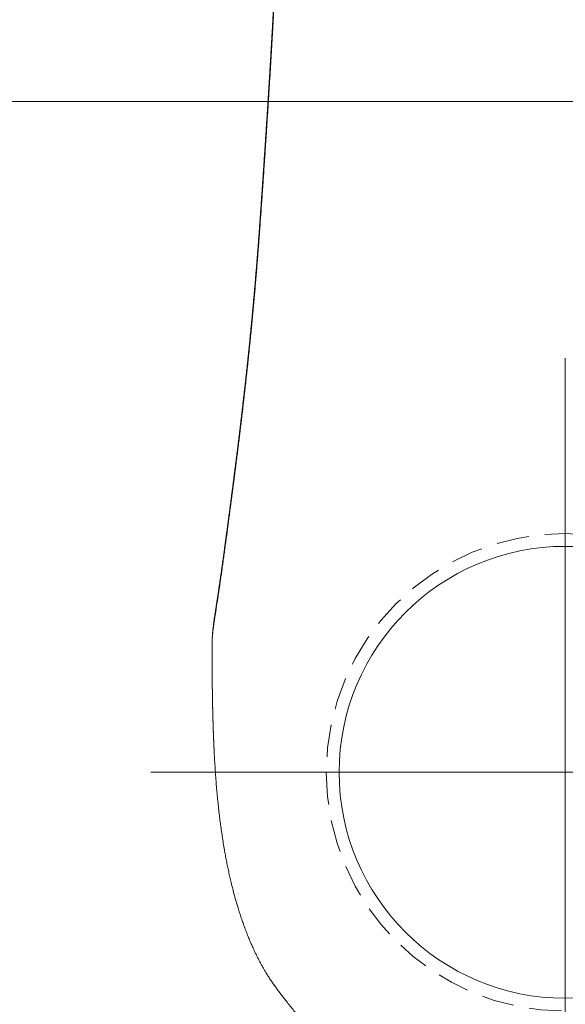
# Model space of a CAD drawing. Header units: millimetres. Extents: x -2074 to 12588, y -3630 to 101167.
# Tile 148 of 256: x 3100.43 to 3104.66, y 1360.95 to 1368.57. Entities that reach past the tile are written whole.
import ezdxf

# ---------------------------------------------------------------- set-up
doc = ezdxf.new("R2010")
doc.units = ezdxf.units.MM
doc.linetypes.add('HIDDEN', pattern=[0.375, 0.25, -0.125])
doc.layers.add('SelinAr_BUD_wymiary', color=7, linetype='Continuous', lineweight=18)
doc.layers.add('SelinAr_WYP_armatura', color=8, linetype='Continuous', lineweight=18)
doc.styles.add('style1', font='romans.shx', dxfattribs={"width": 0.6})
doc.dimstyles.new('ISO-25 Ania', dxfattribs={"dimtxt": 10, "dimasz": 5, "dimexe": 5, "dimexo": 0.625, "dimtad": 0, "dimrnd": 0.01, "dimtxsty": 'style1', "dimblk": 'ARCHTICK', "dimcen": 5, "dimdle": 5, "dimadec": 0, "dimazin": 0, "dimtfac": 1, "dimtmove": 0, "dimatfit": 3, "dimldrblk": 'ARCHTICK', "dimfxl": 0, "dimarcsym": 0})

# ---------------------------------------------------------------- blocks, each defined once
blk = doc.blocks.new('ORAS_ELECTRA')
for p, q in [((-2.7328, -1.0256), (-2.7328, -1.0252)), ((-2.3683, -4.1892), (-2.3674, -4.175))]:
    blk.add_line(p, q)
for points in [[(0, -0.75), (0, 0.75)], [(-0.75, 0), (0.75, 0)]]:
    blk.add_lwpolyline(points)
at = {"color": 9, "linetype": 'HIDDEN'}
blk.add_circle((0, 0), 1.85, dxfattribs=at)
for points, knots in [([(-2.7182, -0.1668), (-2.7172, -0.147), (-2.7152, -0.1063), (-2.7117, -0.0469), (-2.7078, 0.0115), (-2.7036, 0.0679), (-2.699, 0.1243), (-2.6939, 0.1806), (-2.6883, 0.2369), (-2.6824, 0.2915), (-2.6762, 0.3443), (-2.6697, 0.3955), (-2.6627, 0.4466), (-2.6553, 0.4977), (-2.6473, 0.5486), (-2.6392, 0.5968), (-2.6311, 0.6423), (-2.6231, 0.6849), (-2.6146, 0.7275), (-2.6057, 0.77), (-2.5963, 0.8124), (-2.5859, 0.8571), (-2.5743, 0.904), (-2.5628, 0.9477), (-2.5523, 0.9857), (-2.5429, 1.0183), (-2.5325, 1.053), (-2.5209, 1.0898), (-2.5081, 1.1286), (-2.4948, 1.1673), (-2.4808, 1.2057), (-2.4663, 1.244), (-2.4512, 1.2817), (-2.4356, 1.3189), (-2.4213, 1.3513), (-2.4083, 1.3796), (-2.3969, 1.4036), (-2.3851, 1.4276), (-2.3729, 1.4516), (-2.3603, 1.4755), (-2.3474, 1.4993), (-2.334, 1.5228), (-2.3203, 1.5462), (-2.3052, 1.571), (-2.2886, 1.5972), (-2.2703, 1.6248), (-2.2513, 1.652), (-2.2319, 1.6788), (-2.2121, 1.7055), (-2.1921, 1.732), (-2.1719, 1.7583), (-2.1487, 1.7879), (-2.1224, 1.8204), (-2.0928, 1.8559), (-2.0627, 1.891), (-2.032, 1.9257), (-2.0008, 1.9598), (-1.9695, 1.993), (-1.9381, 2.0251), (-1.9068, 2.0562), (-1.875, 2.0868), (-1.8449, 2.1148), (-1.8168, 2.1402), (-1.7907, 2.1632), (-1.7642, 2.1858), (-1.7375, 2.2081), (-1.7104, 2.2301), (-1.6829, 2.2517), (-1.6552, 2.2729), (-1.6274, 2.2936), (-1.5994, 2.3137), (-1.5714, 2.3334), (-1.5432, 2.3526), (-1.5146, 2.3715), (-1.4857, 2.39), (-1.4549, 2.4091), (-1.4219, 2.4289), (-1.3868, 2.4491), (-1.3514, 2.4687), (-1.3156, 2.4877), (-1.2794, 2.5062), (-1.2429, 2.524), (-1.206, 2.5412), (-1.1713, 2.5568), (-1.1388, 2.5707), (-1.1085, 2.5832), (-1.078, 2.5953), (-1.0466, 2.6073), (-1.0143, 2.6191), (-0.981, 2.6307), (-0.9476, 2.6418), (-0.914, 2.6524), (-0.8774, 2.6635), (-0.8377, 2.6747), (-0.7949, 2.6861), (-0.752, 2.6968), (-0.7093, 2.7066), (-0.667, 2.7156), (-0.625, 2.7239), (-0.5829, 2.7315), (-0.5406, 2.7385), (-0.4982, 2.7449), (-0.4556, 2.7507), (-0.413, 2.756), (-0.3692, 2.7607), (-0.3242, 2.765), (-0.2781, 2.7687), (-0.2319, 2.7718), (-0.1856, 2.7743), (-0.1393, 2.7762), (-0.0929, 2.7775), (-0.0464, 2.7784), (-0.0155, 2.7785), (0, 2.7785)], [0, 0, 0, 0, 0.013173, 0.026968, 0.039452, 0.051937, 0.064422, 0.076914, 0.089407, 0.101899, 0.113285, 0.124672, 0.136058, 0.147455, 0.158851, 0.170247, 0.179829, 0.189411, 0.198992, 0.208583, 0.218175, 0.227766, 0.23898, 0.250194, 0.257677, 0.26516, 0.272643, 0.281669, 0.290696, 0.299723, 0.308767, 0.317812, 0.326856, 0.335668, 0.34448, 0.350363, 0.356246, 0.362128, 0.368095, 0.374062, 0.380028, 0.386007, 0.391986, 0.397965, 0.405267, 0.412569, 0.419883, 0.427198, 0.434531, 0.441864, 0.4492, 0.456536, 0.466738, 0.476941, 0.487144, 0.497369, 0.507594, 0.517819, 0.527563, 0.537306, 0.54706, 0.556814, 0.564498, 0.572181, 0.57987, 0.587559, 0.595265, 0.602971, 0.610683, 0.618395, 0.625946, 0.633498, 0.64105, 0.648615, 0.656181, 0.663746, 0.672684, 0.681623, 0.690563, 0.699501, 0.708481, 0.717462, 0.726443, 0.735423, 0.742659, 0.749896, 0.757138, 0.764379, 0.772158, 0.779938, 0.787719, 0.795499, 0.803277, 0.813049, 0.822822, 0.832595, 0.842367, 0.851817, 0.861268, 0.870718, 0.880168, 0.889651, 0.899134, 0.908618, 0.918101, 0.928321, 0.938541, 0.948768, 0.958996, 0.969244, 0.979492, 0.989746, 1, 1, 1, 1]), ([(-2.7182, -0.1668), (-2.7182, -0.1669), (-2.7183, -0.1674), (-2.7183, -0.1684), (-2.7184, -0.1699), (-2.7185, -0.1716), (-2.7185, -0.1734), (-2.7186, -0.1751), (-2.7187, -0.1766), (-2.7188, -0.178), (-2.7188, -0.1794), (-2.7189, -0.1809), (-2.719, -0.1822), (-2.719, -0.1835), (-2.7191, -0.1849), (-2.7192, -0.1864), (-2.7192, -0.1881), (-2.7193, -0.1901), (-2.7194, -0.192), (-2.7195, -0.1939), (-2.7196, -0.1957), (-2.7197, -0.1974), (-2.7197, -0.1989), (-2.7198, -0.2003), (-2.7199, -0.2018), (-2.7199, -0.2033), (-2.72, -0.2052), (-2.7201, -0.2073), (-2.7202, -0.2095), (-2.7203, -0.2117), (-2.7204, -0.2137), (-2.7205, -0.2155), (-2.7205, -0.217), (-2.7206, -0.2184), (-2.7206, -0.2196), (-2.7207, -0.221), (-2.7208, -0.2225), (-2.7208, -0.2242), (-2.7209, -0.2262), (-2.721, -0.2284), (-2.7211, -0.2307), (-2.7212, -0.2329), (-2.7213, -0.2347), (-2.7213, -0.2361), (-2.7214, -0.2373), (-2.7214, -0.2384), (-2.7215, -0.2395), (-2.7215, -0.2406), (-2.7216, -0.2418), (-2.7216, -0.243), (-2.7217, -0.2444), (-2.7218, -0.2459), (-2.7218, -0.2476), (-2.7219, -0.2495), (-2.722, -0.2514), (-2.722, -0.2532), (-2.7221, -0.2548), (-2.7222, -0.2561), (-2.7222, -0.2574), (-2.7223, -0.2587), (-2.7223, -0.26), (-2.7224, -0.2616), (-2.7225, -0.2633), (-2.7225, -0.2653), (-2.7226, -0.2674), (-2.7227, -0.2695), (-2.7228, -0.2714), (-2.7228, -0.2731), (-2.7229, -0.2747), (-2.723, -0.2761), (-2.723, -0.2774), (-2.7231, -0.2788), (-2.7231, -0.2804), (-2.7232, -0.2821), (-2.7233, -0.2841), (-2.7233, -0.2863), (-2.7234, -0.2886), (-2.7235, -0.2908), (-2.7236, -0.2929), (-2.7237, -0.2947), (-2.7237, -0.2962), (-2.7238, -0.2976), (-2.7238, -0.299), (-2.7239, -0.3004), (-2.7239, -0.3018), (-2.724, -0.3035), (-2.724, -0.3053), (-2.7241, -0.3072), (-2.7242, -0.3091), (-2.7242, -0.311), (-2.7243, -0.3127), (-2.7244, -0.3142), (-2.7244, -0.3155), (-2.7245, -0.3167), (-2.7245, -0.3179), (-2.7245, -0.3192), (-2.7246, -0.3205), (-2.7246, -0.3219), (-2.7247, -0.3236), (-2.7248, -0.3256), (-2.7248, -0.3277), (-2.7249, -0.3299), (-2.725, -0.3321), (-2.7251, -0.3341), (-2.7251, -0.3359), (-2.7252, -0.3375), (-2.7252, -0.339), (-2.7253, -0.3405), (-2.7253, -0.3422), (-2.7254, -0.3439), (-2.7254, -0.3459), (-2.7255, -0.3481), (-2.7256, -0.3505), (-2.7257, -0.3529), (-2.7257, -0.355), (-2.7258, -0.3567), (-2.7258, -0.358), (-2.7259, -0.3593), (-2.7259, -0.3605), (-2.726, -0.3617), (-2.726, -0.363), (-2.7261, -0.3645), (-2.7261, -0.3662), (-2.7262, -0.3681), (-2.7262, -0.3702), (-2.7263, -0.3723), (-2.7264, -0.3744), (-2.7264, -0.3763), (-2.7265, -0.3782), (-2.7265, -0.3798), (-2.7266, -0.3812), (-2.7266, -0.3825), (-2.7266, -0.3838), (-2.7267, -0.385), (-2.7267, -0.3864), (-2.7268, -0.3878), (-2.7268, -0.3894), (-2.7269, -0.3912), (-2.7269, -0.3932), (-2.727, -0.3954), (-2.7271, -0.3976), (-2.7271, -0.3998), (-2.7272, -0.4018), (-2.7272, -0.4036), (-2.7273, -0.4055), (-2.7273, -0.4075), (-2.7274, -0.4097), (-2.7275, -0.4119), (-2.7275, -0.414), (-2.7276, -0.416), (-2.7276, -0.418), (-2.7277, -0.42), (-2.7277, -0.4217), (-2.7278, -0.4231), (-2.7278, -0.4243), (-2.7278, -0.4254), (-2.7279, -0.4265), (-2.7279, -0.4277), (-2.7279, -0.4289), (-2.728, -0.4302), (-2.728, -0.4316), (-2.728, -0.4331), (-2.7281, -0.435), (-2.7282, -0.437), (-2.7282, -0.4392), (-2.7283, -0.4414), (-2.7283, -0.4435), (-2.7284, -0.4454), (-2.7284, -0.447), (-2.7284, -0.4484), (-2.7285, -0.4495), (-2.7285, -0.4505), (-2.7285, -0.4514), (-2.7285, -0.4524), (-2.7286, -0.4533), (-2.7286, -0.4543), (-2.7286, -0.4554), (-2.7287, -0.4567), (-2.7287, -0.4584), (-2.7287, -0.4605), (-2.7288, -0.4627), (-2.7289, -0.4651), (-2.7289, -0.4672), (-2.729, -0.4692), (-2.729, -0.4711), (-2.729, -0.4728), (-2.7291, -0.4743), (-2.7291, -0.4758), (-2.7291, -0.4772), (-2.7292, -0.4788), (-2.7292, -0.4805), (-2.7293, -0.4824), (-2.7293, -0.4846), (-2.7294, -0.4869), (-2.7294, -0.4893), (-2.7295, -0.4916), (-2.7295, -0.4938), (-2.7296, -0.4959), (-2.7296, -0.4978), (-2.7297, -0.4996), (-2.7297, -0.5012), (-2.7297, -0.5027), (-2.7298, -0.5043), (-2.7298, -0.5061), (-2.7298, -0.508), (-2.7299, -0.5101), (-2.7299, -0.5122), (-2.73, -0.5144), (-2.73, -0.5167), (-2.7301, -0.5189), (-2.7301, -0.5212), (-2.7302, -0.5233), (-2.7302, -0.5253), (-2.7302, -0.5274), (-2.7303, -0.5294), (-2.7303, -0.5314), (-2.7304, -0.5334), (-2.7304, -0.5357), (-2.7304, -0.5381), (-2.7305, -0.5404), (-2.7305, -0.5427), (-2.7306, -0.5449), (-2.7306, -0.547), (-2.7306, -0.549), (-2.7307, -0.5509), (-2.7307, -0.5529), (-2.7308, -0.5549), (-2.7308, -0.557), (-2.7308, -0.5594), (-2.7309, -0.5622), (-2.7309, -0.565), (-2.731, -0.5677), (-2.731, -0.5702), (-2.7311, -0.5724), (-2.7311, -0.5743), (-2.7311, -0.576), (-2.7312, -0.5776), (-2.7312, -0.5792), (-2.7312, -0.5806), (-2.7312, -0.5818), (-2.7312, -0.583), (-2.7313, -0.5843), (-2.7313, -0.5859), (-2.7313, -0.5877), (-2.7313, -0.5896), (-2.7314, -0.5918), (-2.7314, -0.594), (-2.7315, -0.5963), (-2.7315, -0.5984), (-2.7315, -0.6001), (-2.7315, -0.6017), (-2.7316, -0.6031), (-2.7316, -0.6045), (-2.7316, -0.6059), (-2.7316, -0.6073), (-2.7316, -0.6088), (-2.7317, -0.6106), (-2.7317, -0.6128), (-2.7317, -0.6152), (-2.7318, -0.6178), (-2.7318, -0.6203), (-2.7318, -0.6226), (-2.7319, -0.6245), (-2.7319, -0.6261), (-2.7319, -0.6275), (-2.7319, -0.6287), (-2.7319, -0.63), (-2.732, -0.6315), (-2.732, -0.6332), (-2.732, -0.6349), (-2.732, -0.6367), (-2.732, -0.6386), (-2.7321, -0.6407), (-2.7321, -0.643), (-2.7321, -0.6455), (-2.7322, -0.648), (-2.7322, -0.6505), (-2.7322, -0.653), (-2.7323, -0.6554), (-2.7323, -0.6577), (-2.7323, -0.6597), (-2.7323, -0.6617), (-2.7323, -0.6633), (-2.7324, -0.6647), (-2.7324, -0.666), (-2.7324, -0.6674), (-2.7324, -0.6692), (-2.7324, -0.6712), (-2.7325, -0.6735), (-2.7325, -0.6759), (-2.7325, -0.6783), (-2.7325, -0.6806), (-2.7326, -0.6828), (-2.7326, -0.6846), (-2.7326, -0.6862), (-2.7326, -0.6875), (-2.7326, -0.6888), (-2.7326, -0.69), (-2.7326, -0.6914), (-2.7327, -0.693), (-2.7327, -0.6949), (-2.7327, -0.6969), (-2.7327, -0.6992), (-2.7327, -0.7018), (-2.7328, -0.7045), (-2.7328, -0.7074), (-2.7328, -0.7102), (-2.7328, -0.7129), (-2.7328, -0.7153), (-2.7329, -0.7175), (-2.7329, -0.7195), (-2.7329, -0.7213), (-2.7329, -0.723), (-2.7329, -0.7248), (-2.7329, -0.7266), (-2.7329, -0.7286), (-2.733, -0.7309), (-2.733, -0.7335), (-2.733, -0.7364), (-2.733, -0.7393), (-2.733, -0.7422), (-2.7331, -0.745), (-2.7331, -0.7475), (-2.7331, -0.7497), (-2.7331, -0.7517), (-2.7331, -0.7536), (-2.7331, -0.7554), (-2.7331, -0.7571), (-2.7331, -0.7588), (-2.7332, -0.7604), (-2.7332, -0.7621), (-2.7332, -0.7641), (-2.7332, -0.7662), (-2.7332, -0.7687), (-2.7332, -0.7715), (-2.7332, -0.7745), (-2.7332, -0.7773), (-2.7333, -0.7799), (-2.7333, -0.7822), (-2.7333, -0.7844), (-2.7333, -0.7862), (-2.7333, -0.7879), (-2.7333, -0.7895), (-2.7333, -0.7911), (-2.7333, -0.7927), (-2.7333, -0.7944), (-2.7333, -0.7964), (-2.7333, -0.7986), (-2.7333, -0.8013), (-2.7333, -0.8043), (-2.7334, -0.8076), (-2.7334, -0.8108), (-2.7334, -0.8138), (-2.7334, -0.8164), (-2.7334, -0.8187), (-2.7334, -0.8207), (-2.7334, -0.8226), (-2.7334, -0.8244), (-2.7334, -0.8262), (-2.7334, -0.8281), (-2.7334, -0.8302), (-2.7334, -0.8325), (-2.7334, -0.8351), (-2.7334, -0.8379), (-2.7334, -0.8409), (-2.7334, -0.8439), (-2.7334, -0.8468), (-2.7334, -0.8496), (-2.7334, -0.8521), (-2.7334, -0.8546), (-2.7334, -0.8572), (-2.7334, -0.8598), (-2.7334, -0.8625), (-2.7334, -0.8653), (-2.7334, -0.8684), (-2.7334, -0.8717), (-2.7334, -0.8753), (-2.7334, -0.879), (-2.7334, -0.8825), (-2.7334, -0.8858), (-2.7334, -0.8888), (-2.7334, -0.8916), (-2.7334, -0.8942), (-2.7334, -0.8966), (-2.7334, -0.8988), (-2.7334, -0.901), (-2.7334, -0.9031), (-2.7334, -0.9053), (-2.7334, -0.9078), (-2.7334, -0.9106), (-2.7334, -0.9137), (-2.7334, -0.9169), (-2.7333, -0.9203), (-2.7333, -0.9238), (-2.7333, -0.9268), (-2.7333, -0.9295), (-2.7333, -0.9315), (-2.7333, -0.9334), (-2.7333, -0.935), (-2.7333, -0.9368), (-2.7333, -0.9387), (-2.7333, -0.9407), (-2.7333, -0.9428), (-2.7333, -0.945), (-2.7333, -0.9474), (-2.7332, -0.9501), (-2.7332, -0.9539), (-2.7332, -0.9588), (-2.7332, -0.9645), (-2.7331, -0.9697), (-2.7331, -0.9742), (-2.7331, -0.9779), (-2.7331, -0.9814), (-2.7331, -0.9844), (-2.733, -0.9871), (-2.733, -0.9896), (-2.733, -0.9924), (-2.733, -0.9957), (-2.733, -0.9995), (-2.7329, -1.0038), (-2.7329, -1.0082), (-2.7329, -1.0122), (-2.7328, -1.0159), (-2.7328, -1.0193), (-2.7328, -1.0224), (-2.7328, -1.0243), (-2.7328, -1.0252)], [0, 0, 0, 0, 0.000152, 0.001738, 0.003576, 0.005666, 0.007918, 0.00995, 0.011718, 0.013224, 0.015073, 0.016792, 0.018381, 0.019883, 0.021398, 0.023208, 0.025315, 0.027713, 0.030083, 0.032236, 0.034497, 0.036532, 0.038367, 0.040001, 0.041569, 0.043442, 0.045661, 0.048226, 0.05092, 0.053547, 0.056073, 0.058129, 0.059941, 0.061508, 0.062923, 0.064514, 0.066308, 0.068307, 0.070736, 0.073389, 0.076249, 0.078895, 0.081142, 0.082711, 0.084022, 0.085305, 0.086622, 0.087973, 0.089358, 0.090788, 0.092416, 0.094242, 0.096266, 0.098439, 0.100952, 0.103103, 0.104892, 0.106433, 0.107972, 0.109489, 0.111017, 0.112811, 0.115009, 0.117311, 0.119904, 0.122388, 0.124644, 0.126679, 0.128538, 0.130228, 0.13175, 0.133343, 0.135164, 0.137275, 0.139677, 0.1423, 0.144999, 0.147776, 0.150272, 0.152407, 0.154212, 0.155774, 0.157369, 0.159006, 0.160692, 0.162616, 0.164861, 0.167089, 0.169508, 0.171747, 0.17374, 0.175484, 0.176999, 0.178446, 0.179868, 0.181329, 0.182788, 0.184495, 0.186511, 0.188837, 0.191423, 0.194109, 0.196725, 0.199178, 0.201343, 0.20322, 0.204818, 0.206658, 0.20859, 0.210615, 0.212878, 0.215501, 0.218487, 0.221519, 0.224132, 0.225888, 0.227404, 0.228872, 0.230338, 0.231826, 0.233338, 0.235075, 0.23708, 0.239351, 0.241808, 0.244292, 0.246771, 0.249173, 0.25136, 0.253272, 0.25491, 0.256375, 0.257859, 0.259367, 0.2609, 0.262551, 0.264461, 0.266631, 0.269061, 0.271515, 0.274401, 0.276915, 0.279135, 0.281384, 0.283507, 0.285739, 0.288394, 0.291471, 0.293613, 0.295927, 0.298407, 0.300749, 0.302771, 0.304473, 0.305854, 0.306991, 0.308408, 0.309834, 0.311271, 0.312717, 0.314335, 0.316156, 0.318315, 0.320809, 0.323423, 0.325999, 0.328474, 0.330699, 0.332623, 0.334245, 0.335452, 0.336602, 0.337749, 0.338892, 0.340032, 0.341168, 0.342344, 0.343812, 0.345852, 0.34831, 0.351141, 0.353866, 0.35647, 0.358824, 0.360953, 0.362985, 0.36476, 0.36644, 0.368164, 0.369931, 0.371892, 0.374145, 0.37672, 0.379603, 0.382414, 0.384977, 0.387677, 0.390132, 0.392429, 0.394572, 0.396302, 0.398103, 0.399976, 0.401971, 0.404214, 0.406663, 0.409347, 0.411955, 0.414337, 0.417242, 0.419852, 0.422308, 0.424631, 0.427032, 0.429568, 0.431702, 0.434105, 0.436783, 0.439698, 0.442463, 0.444979, 0.447674, 0.450156, 0.452488, 0.454694, 0.456947, 0.459238, 0.461684, 0.464524, 0.467778, 0.471245, 0.474425, 0.477309, 0.479887, 0.482153, 0.484091, 0.485962, 0.487835, 0.489709, 0.490801, 0.492111, 0.493684, 0.495522, 0.497624, 0.499948, 0.502219, 0.505177, 0.507911, 0.510295, 0.512314, 0.514088, 0.515695, 0.517301, 0.518908, 0.520514, 0.522268, 0.52435, 0.526855, 0.529767, 0.532845, 0.536016, 0.53857, 0.540789, 0.542671, 0.544217, 0.545506, 0.54678, 0.548781, 0.550785, 0.552842, 0.554821, 0.55703, 0.559468, 0.562132, 0.565022, 0.568099, 0.57101, 0.573675, 0.576681, 0.579354, 0.581706, 0.583881, 0.586064, 0.587479, 0.588898, 0.590496, 0.592482, 0.594855, 0.597562, 0.600409, 0.603231, 0.606004, 0.608531, 0.610685, 0.612468, 0.613931, 0.615355, 0.616779, 0.618203, 0.620197, 0.622313, 0.624701, 0.627364, 0.630321, 0.633519, 0.63696, 0.640262, 0.64334, 0.646223, 0.648774, 0.650988, 0.653006, 0.655025, 0.657009, 0.659013, 0.66131, 0.663994, 0.667097, 0.670392, 0.673855, 0.677326, 0.680484, 0.683321, 0.685883, 0.688201, 0.690295, 0.692341, 0.694388, 0.696436, 0.698119, 0.700073, 0.702308, 0.704817, 0.707451, 0.710901, 0.714438, 0.717759, 0.72074, 0.723401, 0.725836, 0.728058, 0.72988, 0.731699, 0.733519, 0.73534, 0.73725, 0.739483, 0.742053, 0.74491, 0.748646, 0.752514, 0.75627, 0.759686, 0.762766, 0.765285, 0.767546, 0.76965, 0.771754, 0.773859, 0.775944, 0.778284, 0.780953, 0.783932, 0.787179, 0.790621, 0.794136, 0.797494, 0.800688, 0.803605, 0.80617, 0.80928, 0.812308, 0.815316, 0.818495, 0.822006, 0.825794, 0.829925, 0.834183, 0.83844, 0.842028, 0.845441, 0.848651, 0.85162, 0.854326, 0.856865, 0.859258, 0.861652, 0.864136, 0.866968, 0.870163, 0.873647, 0.877387, 0.881303, 0.885215, 0.889085, 0.891812, 0.89417, 0.896169, 0.898033, 0.899843, 0.902176, 0.904456, 0.906824, 0.909292, 0.911918, 0.914947, 0.91839, 0.924927, 0.931475, 0.938007, 0.942595, 0.946774, 0.950576, 0.954148, 0.956956, 0.95978, 0.96287, 0.966308, 0.970981, 0.975853, 0.980762, 0.98567, 0.989526, 0.993381, 0.996961, 1, 1, 1, 1]), ([(-2.3674, -4.175), (-2.3684, -4.1615), (-2.3703, -4.1346), (-2.3734, -4.0945), (-2.3764, -4.0546), (-2.3795, -4.0149), (-2.3826, -3.9755), (-2.3857, -3.9364), (-2.3889, -3.8974), (-2.3921, -3.8588), (-2.3953, -3.8204), (-2.3985, -3.7822), (-2.4018, -3.7443), (-2.4051, -3.7067), (-2.4084, -3.6694), (-2.4118, -3.6324), (-2.4152, -3.5952), (-2.4186, -3.5579), (-2.4221, -3.5205), (-2.4257, -3.4835), (-2.4292, -3.4467), (-2.4328, -3.4095), (-2.4365, -3.3718), (-2.4404, -3.3337), (-2.4442, -3.2959), (-2.448, -3.2586), (-2.4519, -3.2216), (-2.4557, -3.185), (-2.4596, -3.1488), (-2.4634, -3.1129), (-2.4672, -3.0775), (-2.4711, -3.0423), (-2.4749, -3.0074), (-2.4788, -2.9727), (-2.4827, -2.9385), (-2.4865, -2.9047), (-2.4903, -2.8713), (-2.4941, -2.8384), (-2.4979, -2.8059), (-2.5017, -2.7739), (-2.5054, -2.7422), (-2.5091, -2.7109), (-2.5129, -2.6799), (-2.5166, -2.6492), (-2.5202, -2.619), (-2.5239, -2.5891), (-2.5276, -2.5583), (-2.5315, -2.5267), (-2.5356, -2.4942), (-2.5396, -2.4623), (-2.5435, -2.4309), (-2.5474, -2.4001), (-2.5512, -2.3698), (-2.555, -2.3401), (-2.5587, -2.3108), (-2.5624, -2.282), (-2.5661, -2.2536), (-2.5696, -2.2257), (-2.5732, -2.1981), (-2.5768, -2.1708), (-2.5803, -2.1438), (-2.5837, -2.1172), (-2.5871, -2.0912), (-2.5905, -2.0657), (-2.5938, -2.0407), (-2.597, -2.0162), (-2.6002, -1.9921), (-2.6033, -1.9685), (-2.6067, -1.9434), (-2.6102, -1.9168), (-2.6139, -1.889), (-2.6175, -1.8619), (-2.6209, -1.8365), (-2.6241, -1.8127), (-2.6271, -1.7904), (-2.6301, -1.7687), (-2.633, -1.7473), (-2.6358, -1.7265), (-2.6389, -1.7044), (-2.6421, -1.6812), (-2.6454, -1.657), (-2.6487, -1.6334), (-2.6518, -1.6106), (-2.6549, -1.5884), (-2.658, -1.5668), (-2.6609, -1.5458), (-2.6638, -1.5254), (-2.6667, -1.5056), (-2.6693, -1.4873), (-2.6718, -1.4702), (-2.6741, -1.4544), (-2.6764, -1.439), (-2.6786, -1.424), (-2.6808, -1.4094), (-2.6829, -1.3951), (-2.685, -1.3813), (-2.687, -1.3678), (-2.6893, -1.3524), (-2.6919, -1.3355), (-2.6947, -1.3171), (-2.6974, -1.2995), (-2.7, -1.2826), (-2.7025, -1.2663), (-2.705, -1.2507), (-2.7073, -1.2358), (-2.7095, -1.2214), (-2.7116, -1.2076), (-2.7136, -1.1944), (-2.7155, -1.1818), (-2.7174, -1.1696), (-2.7191, -1.158), (-2.7207, -1.1467), (-2.7223, -1.1358), (-2.7237, -1.1252), (-2.7251, -1.1151), (-2.7263, -1.1055), (-2.7274, -1.0962), (-2.7285, -1.0873), (-2.7294, -1.0788), (-2.7302, -1.0705), (-2.731, -1.0623), (-2.7316, -1.0542), (-2.7322, -1.0452), (-2.7326, -1.0356), (-2.7327, -1.0289), (-2.7328, -1.0256)], [0, 0, 0, 0, 0.005042, 0.010085, 0.015128, 0.020171, 0.025213, 0.030256, 0.035299, 0.040342, 0.045385, 0.050427, 0.055469, 0.060512, 0.065555, 0.070598, 0.075641, 0.080861, 0.086082, 0.091303, 0.096524, 0.101745, 0.107324, 0.112903, 0.118483, 0.124063, 0.129642, 0.135243, 0.140845, 0.146447, 0.152049, 0.15765, 0.163343, 0.169037, 0.174731, 0.180424, 0.186117, 0.19181, 0.197503, 0.203197, 0.20889, 0.214583, 0.220354, 0.226126, 0.231897, 0.237669, 0.24344, 0.250034, 0.256627, 0.263221, 0.269814, 0.276407, 0.283, 0.289593, 0.296186, 0.302832, 0.309478, 0.316124, 0.322769, 0.32959, 0.336411, 0.343232, 0.350054, 0.356874, 0.363694, 0.370515, 0.377336, 0.384156, 0.390977, 0.399572, 0.408167, 0.416763, 0.425358, 0.432951, 0.440545, 0.448138, 0.455736, 0.463333, 0.470931, 0.480459, 0.489988, 0.499517, 0.509046, 0.518575, 0.528119, 0.537663, 0.547208, 0.556752, 0.566296, 0.57459, 0.582884, 0.591178, 0.599474, 0.60777, 0.616066, 0.624348, 0.63263, 0.640912, 0.653338, 0.665764, 0.678196, 0.690629, 0.703064, 0.715499, 0.727922, 0.740344, 0.752769, 0.765193, 0.777621, 0.79005, 0.802479, 0.814908, 0.827734, 0.84056, 0.853387, 0.866213, 0.879042, 0.891871, 0.904701, 0.917531, 0.931434, 0.945337, 0.95924, 0.980096, 1, 1, 1, 1]), ([(-2.7328, -1.0258), (-2.7328, -1.0261), (-2.7328, -1.0297), (-2.7326, -1.0368), (-2.7322, -1.0473), (-2.7317, -1.0582), (-2.731, -1.0693), (-2.7302, -1.0799), (-2.7293, -1.0899), (-2.7284, -1.0992), (-2.7274, -1.1084), (-2.7264, -1.1174), (-2.7254, -1.1265), (-2.7243, -1.1354), (-2.7231, -1.1445), (-2.722, -1.1532), (-2.7208, -1.1619), (-2.7197, -1.1704), (-2.7185, -1.1788), (-2.7173, -1.1872), (-2.7161, -1.1955), (-2.7149, -1.2038), (-2.7137, -1.2122), (-2.7124, -1.2205), (-2.7112, -1.2289), (-2.7099, -1.2372), (-2.7087, -1.2456), (-2.7074, -1.2541), (-2.7061, -1.2626), (-2.7048, -1.2711), (-2.7035, -1.2797), (-2.7022, -1.2883), (-2.7009, -1.297), (-2.6995, -1.3058), (-2.6982, -1.3147), (-2.6968, -1.3236), (-2.6955, -1.3327), (-2.6941, -1.3418), (-2.6927, -1.351), (-2.6913, -1.3602), (-2.6899, -1.3695), (-2.6885, -1.3789), (-2.687, -1.3884), (-2.6856, -1.3979), (-2.6842, -1.4075), (-2.6827, -1.4173), (-2.6813, -1.4271), (-2.6798, -1.4369), (-2.6783, -1.4469), (-2.6768, -1.457), (-2.6754, -1.4672), (-2.6739, -1.4774), (-2.6723, -1.4878), (-2.6708, -1.4983), (-2.6693, -1.5088), (-2.6678, -1.5193), (-2.6663, -1.5299), (-2.6648, -1.5405), (-2.6632, -1.5513), (-2.6617, -1.5621), (-2.6601, -1.5731), (-2.6586, -1.5841), (-2.657, -1.5952), (-2.6555, -1.6064), (-2.6539, -1.6177), (-2.6523, -1.6291), (-2.6507, -1.6406), (-2.6491, -1.6522), (-2.6475, -1.6639), (-2.6458, -1.6756), (-2.6442, -1.6875), (-2.6425, -1.6995), (-2.6409, -1.7116), (-2.6392, -1.7238), (-2.6375, -1.7361), (-2.6359, -1.7484), (-2.6342, -1.7608), (-2.6325, -1.7734), (-2.6308, -1.7859), (-2.6291, -1.7986), (-2.6273, -1.8114), (-2.6256, -1.8243), (-2.6239, -1.8372), (-2.6221, -1.8503), (-2.6203, -1.8634), (-2.6186, -1.8765), (-2.6168, -1.8898), (-2.615, -1.9031), (-2.6132, -1.9165), (-2.6115, -1.93), (-2.6097, -1.9436), (-2.6078, -1.9572), (-2.606, -1.971), (-2.6042, -1.9848), (-2.6024, -1.9987), (-2.6005, -2.0127), (-2.5987, -2.0267), (-2.5968, -2.0408), (-2.5949, -2.055), (-2.593, -2.0695), (-2.5911, -2.084), (-2.5892, -2.0986), (-2.5873, -2.1133), (-2.5854, -2.128), (-2.5835, -2.1427), (-2.5815, -2.1576), (-2.5796, -2.1725), (-2.5777, -2.1875), (-2.5757, -2.2025), (-2.5738, -2.2176), (-2.5718, -2.2328), (-2.5698, -2.2481), (-2.5679, -2.2635), (-2.5659, -2.2789), (-2.5639, -2.2944), (-2.5619, -2.31), (-2.5599, -2.3256), (-2.5579, -2.3414), (-2.5559, -2.3572), (-2.5539, -2.3731), (-2.5519, -2.3891), (-2.5498, -2.4052), (-2.5478, -2.4214), (-2.5458, -2.4377), (-2.5437, -2.4541), (-2.5416, -2.4706), (-2.5396, -2.487), (-2.5375, -2.5036), (-2.5355, -2.5202), (-2.5334, -2.5369), (-2.5313, -2.5537), (-2.5293, -2.5705), (-2.5272, -2.5874), (-2.5251, -2.6044), (-2.5231, -2.6214), (-2.521, -2.6386), (-2.5189, -2.6558), (-2.5168, -2.6731), (-2.5147, -2.6905), (-2.5127, -2.7079), (-2.5106, -2.7254), (-2.5085, -2.743), (-2.5064, -2.7607), (-2.5043, -2.7784), (-2.5022, -2.7963), (-2.5001, -2.8142), (-2.498, -2.8322), (-2.4959, -2.8502), (-2.4938, -2.8684), (-2.4917, -2.8866), (-2.4896, -2.9049), (-2.4876, -2.9233), (-2.4855, -2.9417), (-2.4834, -2.9603), (-2.4813, -2.9789), (-2.4792, -2.9976), (-2.4771, -3.0164), (-2.475, -3.0352), (-2.4729, -3.0542), (-2.4709, -3.0733), (-2.4688, -3.0924), (-2.4667, -3.1116), (-2.4646, -3.1309), (-2.4625, -3.1502), (-2.4605, -3.1697), (-2.4584, -3.1892), (-2.4564, -3.2088), (-2.4543, -3.2285), (-2.4522, -3.2482), (-2.4502, -3.2681), (-2.4482, -3.288), (-2.4461, -3.308), (-2.4441, -3.3281), (-2.442, -3.3483), (-2.44, -3.3686), (-2.438, -3.3889), (-2.436, -3.4094), (-2.434, -3.4299), (-2.432, -3.4505), (-2.43, -3.4713), (-2.428, -3.4921), (-2.426, -3.513), (-2.424, -3.534), (-2.422, -3.555), (-2.4201, -3.5762), (-2.4181, -3.5975), (-2.4161, -3.6189), (-2.4142, -3.6403), (-2.4122, -3.6619), (-2.4103, -3.6835), (-2.4084, -3.7052), (-2.4065, -3.727), (-2.4045, -3.7489), (-2.4026, -3.771), (-2.4007, -3.7931), (-2.3988, -3.8154), (-2.3969, -3.8377), (-2.3951, -3.8601), (-2.3932, -3.8826), (-2.3914, -3.9051), (-2.3895, -3.9277), (-2.3877, -3.9505), (-2.3858, -3.9734), (-2.384, -3.9965), (-2.3822, -4.0197), (-2.3804, -4.043), (-2.3786, -4.0664), (-2.3768, -4.0893), (-2.3752, -4.1111), (-2.3736, -4.1326), (-2.3721, -4.1524), (-2.3707, -4.171), (-2.3699, -4.1828), (-2.3694, -4.1888), (-2.3694, -4.1893)], [0, 0, 0, 0, 0.000897, 0.014392, 0.028259, 0.042658, 0.057335, 0.071796, 0.084135, 0.095797, 0.106851, 0.118564, 0.128903, 0.139852, 0.150279, 0.16025, 0.169835, 0.179089, 0.188056, 0.196771, 0.205262, 0.213555, 0.22166, 0.22964, 0.237452, 0.24511, 0.252628, 0.260016, 0.267284, 0.274441, 0.281494, 0.28845, 0.295315, 0.302095, 0.308794, 0.315416, 0.32203, 0.328524, 0.334936, 0.341269, 0.347528, 0.353717, 0.35984, 0.365899, 0.371898, 0.377839, 0.383725, 0.389558, 0.39534, 0.401075, 0.406762, 0.412405, 0.418004, 0.423618, 0.429062, 0.434454, 0.439796, 0.445092, 0.450342, 0.455549, 0.460714, 0.465839, 0.470925, 0.475973, 0.480986, 0.485964, 0.490908, 0.49582, 0.500701, 0.505551, 0.510372, 0.515165, 0.519931, 0.524654, 0.529349, 0.534008, 0.538633, 0.543224, 0.547784, 0.552312, 0.556812, 0.561283, 0.565726, 0.570144, 0.574534, 0.578879, 0.58319, 0.587475, 0.591733, 0.595965, 0.60017, 0.60435, 0.608503, 0.612631, 0.616733, 0.620811, 0.624863, 0.628816, 0.632873, 0.6369, 0.640897, 0.644865, 0.648806, 0.652719, 0.656607, 0.660469, 0.664307, 0.668122, 0.671913, 0.675683, 0.679431, 0.683158, 0.686865, 0.690552, 0.694221, 0.697871, 0.701504, 0.70512, 0.708719, 0.712302, 0.715869, 0.719422, 0.72296, 0.726484, 0.730023, 0.733512, 0.736982, 0.740435, 0.743872, 0.747294, 0.7507, 0.754091, 0.75746, 0.760819, 0.764168, 0.767504, 0.770826, 0.774132, 0.777422, 0.780694, 0.783961, 0.787221, 0.790468, 0.793703, 0.796926, 0.800138, 0.803338, 0.806527, 0.809706, 0.812875, 0.816033, 0.819181, 0.82232, 0.82545, 0.828571, 0.831684, 0.83479, 0.837892, 0.840985, 0.84407, 0.847147, 0.850216, 0.853277, 0.856332, 0.859379, 0.862419, 0.865453, 0.868481, 0.871504, 0.87452, 0.877531, 0.880538, 0.883539, 0.886536, 0.889529, 0.892518, 0.895503, 0.898484, 0.901463, 0.904439, 0.907412, 0.910382, 0.913351, 0.916318, 0.919283, 0.922247, 0.92521, 0.928172, 0.931133, 0.934095, 0.937043, 0.939995, 0.942952, 0.945913, 0.948876, 0.95184, 0.954801, 0.957758, 0.960716, 0.963662, 0.966616, 0.969577, 0.972545, 0.975521, 0.978504, 0.981496, 0.984497, 0.98746, 0.990212, 0.992827, 0.995596, 0.997715, 0.99984, 1, 1, 1, 1]), ([(-2.3694, -4.1893), (-2.3689, -4.196), (-2.3677, -4.2128), (-2.3658, -4.2399), (-2.3636, -4.2706), (-2.3614, -4.3014), (-2.3592, -4.3325), (-2.357, -4.3638), (-2.3548, -4.3953), (-2.3526, -4.4269), (-2.3503, -4.4588), (-2.3481, -4.4908), (-2.3459, -4.5231), (-2.3437, -4.5555), (-2.3414, -4.5881), (-2.3392, -4.621), (-2.337, -4.654), (-2.3347, -4.6873), (-2.3325, -4.7208), (-2.3302, -4.7545), (-2.3279, -4.7884), (-2.3257, -4.8226), (-2.3234, -4.8571), (-2.3211, -4.8919), (-2.3188, -4.927), (-2.3165, -4.9624), (-2.3142, -4.9981), (-2.3118, -5.0341), (-2.3095, -5.0704), (-2.3072, -5.1068), (-2.3049, -5.1429), (-2.3026, -5.1783), (-2.3004, -5.213), (-2.2982, -5.2472), (-2.2961, -5.2809), (-2.2941, -5.3138), (-2.2921, -5.3462), (-2.2901, -5.3781), (-2.2882, -5.4102), (-2.2863, -5.4424), (-2.2843, -5.4747), (-2.2824, -5.5072), (-2.2805, -5.5398), (-2.2786, -5.5727), (-2.2766, -5.6065), (-2.2746, -5.6413), (-2.2725, -5.6773), (-2.2704, -5.7142), (-2.2682, -5.7521), (-2.266, -5.7912), (-2.2637, -5.8316), (-2.2614, -5.8732), (-2.2589, -5.9162), (-2.2564, -5.9604), (-2.2538, -6.0061), (-2.2512, -6.0533), (-2.2484, -6.1023), (-2.2455, -6.1533), (-2.2424, -6.2068), (-2.2391, -6.2631), (-2.2357, -6.323), (-2.2319, -6.3876), (-2.2276, -6.459), (-2.2228, -6.5391), (-2.2172, -6.6307), (-2.2114, -6.7246), (-2.2056, -6.814), (-2.2006, -6.8915), (-2.1959, -6.9613), (-2.1916, -7.0254), (-2.1874, -7.0853), (-2.1834, -7.1417), (-2.1795, -7.1971), (-2.1755, -7.2517), (-2.1715, -7.3058), (-2.1675, -7.3575), (-2.1637, -7.4073), (-2.1599, -7.4554), (-2.1562, -7.5024), (-2.1525, -7.5485), (-2.1488, -7.5936), (-2.1451, -7.6379), (-2.1414, -7.6812), (-2.1377, -7.7238), (-2.134, -7.7657), (-2.1303, -7.8068), (-2.1267, -7.8473), (-2.123, -7.8872), (-2.1193, -7.9265), (-2.1157, -7.9652), (-2.112, -8.0032), (-2.1083, -8.0407), (-2.1046, -8.0777), (-2.1009, -8.1144), (-2.0972, -8.1508), (-2.0934, -8.1868), (-2.0896, -8.2226), (-2.0858, -8.2581), (-2.082, -8.2933), (-2.0781, -8.3282), (-2.0742, -8.3629), (-2.0702, -8.3973), (-2.0662, -8.4314), (-2.0622, -8.4653), (-2.0582, -8.4988), (-2.0541, -8.5324), (-2.0499, -8.566), (-2.0456, -8.5998), (-2.0412, -8.6335), (-2.0368, -8.667), (-2.0324, -8.7004), (-2.0279, -8.7337), (-2.0233, -8.7668), (-2.0186, -8.7998), (-2.0139, -8.8326), (-2.0091, -8.8653), (-2.0043, -8.8979), (-1.9994, -8.9303), (-1.9944, -8.9626), (-1.9893, -8.9948), (-1.9842, -9.0268), (-1.9789, -9.0587), (-1.9736, -9.0905), (-1.9682, -9.1222), (-1.9627, -9.1541), (-1.957, -9.1859), (-1.9512, -9.2177), (-1.9453, -9.2496), (-1.9393, -9.2814), (-1.9332, -9.3132), (-1.9269, -9.3449), (-1.9205, -9.3766), (-1.9139, -9.4082), (-1.9073, -9.4398), (-1.9005, -9.4712), (-1.8935, -9.5025), (-1.8864, -9.5338), (-1.8792, -9.565), (-1.8719, -9.5959), (-1.8645, -9.6266), (-1.8569, -9.6569), (-1.8493, -9.6869), (-1.8416, -9.7166), (-1.8338, -9.746), (-1.8258, -9.7751), (-1.8178, -9.8037), (-1.8098, -9.8319), (-1.8023, -9.8576), (-1.7973, -9.874), (-1.7952, -9.8811)], [0, 0, 0, 0, 0.003717, 0.009313, 0.014928, 0.020555, 0.026233, 0.03193, 0.037647, 0.043385, 0.049146, 0.054929, 0.060735, 0.066566, 0.072421, 0.078302, 0.08421, 0.090145, 0.096108, 0.102101, 0.108124, 0.114179, 0.120284, 0.12643, 0.132619, 0.138851, 0.145129, 0.151456, 0.157822, 0.164262, 0.170565, 0.17674, 0.182798, 0.188746, 0.194593, 0.200378, 0.205891, 0.21142, 0.216964, 0.222524, 0.228101, 0.233694, 0.239304, 0.244935, 0.25068, 0.256699, 0.262858, 0.269171, 0.275654, 0.282327, 0.289211, 0.29633, 0.303656, 0.31119, 0.318955, 0.326981, 0.335304, 0.343968, 0.353032, 0.362574, 0.372698, 0.383557, 0.395482, 0.409046, 0.424384, 0.442107, 0.456898, 0.469886, 0.481632, 0.49246, 0.502582, 0.51214, 0.521235, 0.530868, 0.540056, 0.548857, 0.557329, 0.565515, 0.573524, 0.581406, 0.589126, 0.596695, 0.604126, 0.611427, 0.618606, 0.625673, 0.632633, 0.639493, 0.646258, 0.652934, 0.659525, 0.665978, 0.67238, 0.678735, 0.685044, 0.691309, 0.697531, 0.703712, 0.709852, 0.715953, 0.722016, 0.728043, 0.734034, 0.739991, 0.745914, 0.751731, 0.757726, 0.763707, 0.769675, 0.775628, 0.781568, 0.787493, 0.793405, 0.799302, 0.805186, 0.811056, 0.816912, 0.822755, 0.828583, 0.834399, 0.840201, 0.845993, 0.851773, 0.857574, 0.863393, 0.869228, 0.875078, 0.880939, 0.88681, 0.892689, 0.898573, 0.904459, 0.910345, 0.916229, 0.922108, 0.927981, 0.933845, 0.93973, 0.945574, 0.951371, 0.95712, 0.962821, 0.968473, 0.974077, 0.979632, 0.985144, 0.990541, 0.995855, 1, 1, 1, 1]), ([(-1.7876, -9.841), (-1.7921, -9.8272), (-1.8009, -9.7997), (-1.8139, -9.7571), (-1.8267, -9.7133), (-1.8393, -9.6683), (-1.8515, -9.6231), (-1.8633, -9.5777), (-1.8756, -9.5283), (-1.8885, -9.4747), (-1.9017, -9.4171), (-1.9144, -9.3591), (-1.9267, -9.3006), (-1.9385, -9.2416), (-1.9499, -9.1821), (-1.961, -9.1222), (-1.971, -9.0652), (-1.9803, -9.011), (-1.9887, -8.9598), (-1.9969, -8.9083), (-2.0049, -8.8566), (-2.0126, -8.8047), (-2.0202, -8.7525), (-2.0276, -8.7001), (-2.0347, -8.6476), (-2.0417, -8.5948), (-2.0489, -8.5397), (-2.0561, -8.4822), (-2.0633, -8.4222), (-2.0704, -8.3621), (-2.0773, -8.3018), (-2.084, -8.2412), (-2.0906, -8.1805), (-2.097, -8.1195), (-2.1032, -8.0584), (-2.1093, -7.9972), (-2.1155, -7.9329), (-2.1219, -7.8657), (-2.1283, -7.7953), (-2.1346, -7.7249), (-2.1407, -7.6544), (-2.1467, -7.5828), (-2.1526, -7.5103), (-2.1585, -7.4369), (-2.1642, -7.3633), (-2.1698, -7.2897), (-2.1757, -7.2089), (-2.1821, -7.1209), (-2.1887, -7.0257), (-2.1951, -6.9305), (-2.2021, -6.8246), (-2.2095, -6.708), (-2.2174, -6.5808), (-2.2246, -6.4614), (-2.2312, -6.3497), (-2.2372, -6.2458), (-2.2426, -6.1506), (-2.2475, -6.0641), (-2.2519, -5.9863), (-2.2563, -5.9086), (-2.2604, -5.837), (-2.2641, -5.7713), (-2.2675, -5.7117), (-2.2709, -5.6521), (-2.2743, -5.5927), (-2.2777, -5.5333), (-2.2812, -5.474), (-2.2848, -5.4148), (-2.2884, -5.3557), (-2.292, -5.2968), (-2.2956, -5.2386), (-2.2992, -5.1811), (-2.3029, -5.1244), (-2.3065, -5.0677), (-2.3102, -5.0112), (-2.3141, -4.9501), (-2.3184, -4.8845), (-2.3231, -4.8143), (-2.3277, -4.7443), (-2.3323, -4.6767), (-2.3367, -4.6114), (-2.341, -4.5483), (-2.3454, -4.4855), (-2.3497, -4.4229), (-2.3541, -4.3605), (-2.3585, -4.2984), (-2.3629, -4.2365), (-2.3659, -4.1955), (-2.3674, -4.1749)], [0, 0, 0, 0, 0.008254, 0.016507, 0.025317, 0.034126, 0.042936, 0.051746, 0.060556, 0.071566, 0.082578, 0.093589, 0.1046, 0.115711, 0.126823, 0.137935, 0.149046, 0.158432, 0.167818, 0.177204, 0.186591, 0.195976, 0.205383, 0.21479, 0.224198, 0.233605, 0.243012, 0.253602, 0.264194, 0.274785, 0.285377, 0.295967, 0.306582, 0.317197, 0.327813, 0.338428, 0.349043, 0.361157, 0.373272, 0.385388, 0.397503, 0.409617, 0.422179, 0.434741, 0.447303, 0.459865, 0.472427, 0.488628, 0.50483, 0.521032, 0.537233, 0.558838, 0.580443, 0.602048, 0.619714, 0.63738, 0.655045, 0.668297, 0.681548, 0.694797, 0.708046, 0.718249, 0.728453, 0.738657, 0.74886, 0.759063, 0.769284, 0.779506, 0.789728, 0.79995, 0.810172, 0.82009, 0.830008, 0.839927, 0.849846, 0.859764, 0.872181, 0.884598, 0.897015, 0.909432, 0.920744, 0.932056, 0.943368, 0.954679, 0.966009, 0.97734, 0.98867, 1, 1, 1, 1])]:
    blk.add_open_spline(points, degree=3, knots=knots)
blk = doc.blocks.new('ROCA DAMA_60x32')
for p, q in [((0.0004, -2.2933), (0.0004, -8.7113)), ((3.2094, -5.5023), (-3.2086, -5.5023)), ((-23, -10.7), (23, -10.7))]:
    blk.add_line(p, q)
blk.add_circle((0.0004, -5.5023), 1.7507)
blk.add_blockref('ORAS_ELECTRA', (0.0004, -5.5023))
blk = doc.blocks.new('_ArchTick')
at = {"color": 0, "linetype": 'ByBlock', "const_width": 0.15}
blk.add_lwpolyline([(-0.5, -0.5), (0.5, 0.5)], dxfattribs=at)
blk = doc.blocks.new('*D792')
at = {"layer": 'Defpoints', "color": 0}
for p in [(3052.1566, 1357.2412), (3079.6566, 1344.7412), (3197.3566, 1344.7412)]:
    blk.add_point(p, dxfattribs=at)
at = {"layer": 'SelinAr_BUD_wymiary', "color": 0, "lineweight": -2}
for p, q in [((3079.6566, 1362.2412), (3079.6566, 1339.7412)), ((3055.862, 1358.1296), (3055.862, 1359.3796)), ((3079.6566, 1350.9912), (3055.862, 1358.1296)), ((3069.6566, 1357.2412), (3084.6566, 1357.2412)), ((3089.6566, 1344.7412), (3074.6566, 1344.7412))]:
    blk.add_line(p, q, dxfattribs=at)
at = {"layer": 'SelinAr_BUD_wymiary', "color": 0, "lineweight": -2, "xscale": 5, "yscale": 5, "zscale": 5}
for p, rotation in [((3079.6566, 1357.2412), 90), ((3079.6566, 1344.7412), 270)]:
    blk.add_blockref('_ArchTick', p, dxfattribs=dict(at, rotation=rotation))
at = {"layer": 'SelinAr_BUD_wymiary', "color": 0, "insert": (3055.862, 1368.7188), "char_height": 10, "attachment_point": 5, "rotation": 90, "style": 'style1'}
blk.add_mtext('12,5', dxfattribs=at)

msp = doc.modelspace()

# ---------------------------------------------------------------- block references
at = {"layer": 'SelinAr_WYP_armatura', "color": 211, "linetype": 'Continuous', "lineweight": 13, "xscale": -1, "rotation": 180}
msp.add_blockref('ROCA DAMA_60x32', (3104.6562, 1357.2412), dxfattribs=at)

# ---------------------------------------------------------------- dimensions: what is measured, and where the dimension line sits
at = {"layer": 'SelinAr_BUD_wymiary'}
dim = msp.add_linear_dim(base=(3079.6566, 1344.7412), p1=(3052.1566, 1357.2412), p2=(3197.3566, 1344.7412), angle=90, dimstyle='ISO-25 Ania', override={"dimtmove": 1, "dimfxl": 10, "dimarcsym": 2}, dxfattribs=at)
dim.commit()
dim.dimension.update_dxf_attribs({"geometry": '*D792', "text_midpoint": (3055.862, 1360.0046)})

doc.saveas('drawing.dxf')
